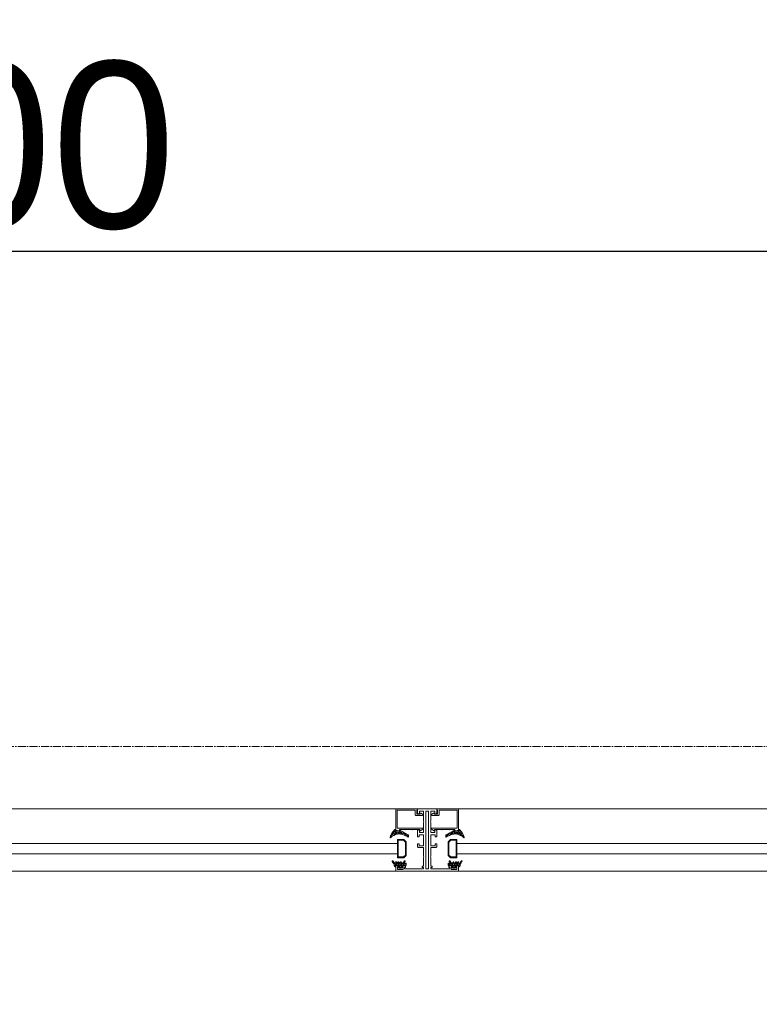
# Model space of a CAD drawing. Header units: feet. Extents: x 1537802 to 2072561, y 4461723 to 4732600.
# Tile 48 of 113: x 1845595 to 1846306, y 4637932 to 4638879. Entities that reach past the tile are written whole.
import ezdxf

# ---------------------------------------------------------------- set-up
doc = ezdxf.new("R2010")
doc.units = ezdxf.units.FT
doc.header["$MEASUREMENT"] = 0
doc.header["$PDMODE"] = 98
doc.header["$PDSIZE"] = 0.3
doc.linetypes.add('CENTER2', pattern=[1.125, 0.75, -0.125, 0.125, -0.125])
doc.layers.add('CAM', color=154, linetype='Continuous')
doc.layers.add('ZOMEBI', color=20, linetype='Continuous')
doc.layers.add('gor', color=251, linetype='Continuous', lineweight=5)
doc.dimstyles.new('ZO M100 Ark', dxfattribs={"dimscale": 8, "dimtxt": 8, "dimasz": 3, "dimexe": 0.5, "dimexo": 0, "dimgap": 2, "dimtad": 1, "dimtoh": 1, "dimdec": 0, "dimlfac": 10, "dimzin": 9, "dimtxsty": 'Standard', "dimblk": 'OBLIQUE', "dimcen": 2.5085, "dimdle": 0.5, "dimclrd": 20, "dimclre": 20, "dimclrt": 20, "dimadec": 0, "dimazin": 0, "dimtfac": 1, "dimtdec": 0, "dimtofl": 0, "dimtmove": 0, "dimatfit": 3, "dimfxl": 1, "dimarcsym": 0})
pattern_1 = [(315, (1832824.7662, 4643158.9971), (1.22456526, 1.22456526), []), (45, (1832824.7662, 4643158.9971), (-1.22456526, 1.22456526), [])]
pattern_2 = [(135, (1830876.4965, 4639953.1134), (-1.22456526, -1.22456526), []), (225, (1830876.4965, 4639953.1134), (1.22456526, -1.22456526), [])]

# ---------------------------------------------------------------- blocks, each defined once
blk = doc.blocks.new('_Dot')
at = {"color": 0, "linetype": 'ByBlock', "lineweight": -2}
blk.add_line((-0.5, 0), (-1, 0), dxfattribs=at)
at = {"color": 0, "linetype": 'ByBlock', "lineweight": 40, "const_width": 0.5}
blk.add_lwpolyline([(-0.25, 0, 1), (0.25, 0, 1)], format="xyb", close=True, dxfattribs=at)
blk = doc.blocks.new('*D5669')
at = {"layer": 'Defpoints', "color": 0, "lineweight": 30, "transparency": 16777216}
for p in [(1847656.9, 4638656.25), (1843356.9, 4638459.8), (1847656.9, 4638459.8)]:
    blk.add_point(p, dxfattribs=at)
at = {"layer": 'ZOMEBI', "color": 5, "lineweight": -2, "transparency": 16777216}
for p, q in [((1843356.9, 4638459.8), (1843356.9, 4638676.25)), ((1847656.9, 4638459.8), (1847656.9, 4638676.25)), ((1843404.9, 4638656.25), (1847608.9, 4638656.25))]:
    blk.add_line(p, q, dxfattribs=at)
at = {"layer": 'ZOMEBI', "color": 5, "lineweight": -2, "transparency": 16777216, "xscale": 48, "yscale": 48, "zscale": 48, "rotation": 180}
blk.add_blockref('_Dot', (1843356.9, 4638656.25), dxfattribs=at)
at = {"layer": 'ZOMEBI', "color": 5, "lineweight": -2, "transparency": 16777216, "xscale": 48, "yscale": 48, "zscale": 48}
blk.add_blockref('_Dot', (1847656.9, 4638656.25), dxfattribs=at)
at = {"layer": 'ZOMEBI', "color": 5, "lineweight": 5, "transparency": 16777216, "insert": (1845506.9, 4638757.36), "char_height": 160, "attachment_point": 5}
blk.add_mtext('4300', dxfattribs=at)

msp = doc.modelspace()

# ---------------------------------------------------------------- hatches: boundary and pattern name
at = {"lineweight": 0}
h = msp.add_hatch(dxfattribs=at)
h.set_pattern_fill('AR-CONC', color=256, scale=30)
h.set_pattern_definition([(50, (1722928.16, 4665858.79), (215.17805, -18.82564), [22.5, -247.5]), (355, (1722928.16, 4665858.79), (-41.6254, 225.65764), [18, -198]), (100.45144, (1722946.1, 4665857.22), (173.55265, 206.832), [19.12206, -210.34263]), (46.1842, (1722928.16, 4665918.8), (320.1724, -49.6558), [33.75, -371.25]), (96.63564, (1722954.84, 4665914.65), (280.3986, 292.2356), [28.6831, -315.5141]), (351.18416, (1722928.16, 4665918.8), (280.3986, 292.2356), [27, -297]), (21, (1722958.16, 4665903.79), (179.07212, -120.78567), [22.5, -247.5]), (326, (1722958.16, 4665903.79), (72.9946, 217.545), [18, -198]), (71.45144, (1722973.08, 4665893.72), (252.0667, 96.75935), [19.12206, -210.34263]), (37.5, (1722928.16, 4665858.79), (3.647957, 99.868156), [0, -195.6, 0, -201, 0, -198.75]), (7.5, (1722928.16, 4665858.79), (78.92086, 118.323514), [0, -114.6, 0, -191.1, 0, -75.75]), (327.5, (1722861.26, 4665858.79), (160.14673, -6.76646), [0, -75, 0, -234, 0, -310.5]), (317.5, (1722831.26, 4665858.79), (174.95585, 30.0315), [0, -97.5, 0, -155.4, 0, -220.5])])
edge = h.paths.add_edge_path()
edge.add_line((1843572.73, 4647234.43), (1843429.58, 4647234.43))
edge.add_line((1843429.58, 4647234.43), (1843429.58, 4647124.1))
edge.add_line((1843429.58, 4647124.1), (1843339.61, 4647355.35))
edge.add_line((1843339.61, 4647355.35), (1843339.61, 4647234.43))
edge.add_line((1843339.61, 4647234.43), (1843172.73, 4647234.43))
edge.add_line((1843172.73, 4647234.43), (1843172.73, 4644409.8))
edge.add_line((1843172.73, 4644409.8), (1842286.9, 4644409.8))
edge.add_arc((1842286.9, 4644309.8), 100, 90, 180)
edge.add_line((1842186.9, 4644309.8), (1842186.9, 4638079.8))
edge.add_arc((1842286.9, 4638079.8), 100, 180, 270)
edge.add_line((1842286.9, 4637979.8), (1843366.9, 4637979.8))
edge.add_line((1843366.9, 4637979.8), (1843366.9, 4638059.8))
edge.add_line((1843366.9, 4638059.8), (1843356.9, 4638059.8))
edge.add_line((1843356.9, 4638059.8), (1843356.9, 4638459.8))
edge.add_line((1843356.9, 4638459.8), (1842536.9, 4638459.8))
edge.add_line((1842536.9, 4638459.8), (1842536.9, 4644059.8))
edge.add_line((1842536.9, 4644059.8), (1849460.53, 4644059.8))
edge.add_line((1849460.53, 4644059.8), (1849695.85, 4643824.48))
edge.add_line((1849695.85, 4643824.48), (1849978.69, 4644107.33))
edge.add_line((1849978.69, 4644107.33), (1849879.69, 4644206.32))
edge.add_line((1849879.69, 4644206.32), (1850933.28, 4645259.91))
edge.add_line((1850933.28, 4645259.91), (1851095.92, 4645097.28))
edge.add_line((1851095.92, 4645097.28), (1851166.63, 4645167.99))
edge.add_line((1851166.63, 4645167.99), (1851003.99, 4645330.62))
edge.add_line((1851003.99, 4645330.62), (1851159.56, 4645486.18))
edge.add_line((1851159.56, 4645486.18), (1850982.78, 4645662.96))
edge.add_line((1850982.78, 4645662.96), (1849568.57, 4644248.75))
edge.add_line((1849568.57, 4644248.75), (1849334.95, 4644482.37))
edge.add_line((1849334.95, 4644482.37), (1849334.95, 4646575.13))
edge.add_line((1849334.95, 4646575.13), (1851894.95, 4646575.13))
edge.add_line((1851894.95, 4646575.13), (1851583.82, 4646264))
edge.add_line((1851583.82, 4646264), (1851760.6, 4646087.23))
edge.add_line((1851760.6, 4646087.23), (1851993.94, 4646320.57))
edge.add_line((1851993.94, 4646320.57), (1852842.47, 4645472.04))
edge.add_line((1852842.47, 4645472.04), (1851852.52, 4644482.09))
edge.add_line((1851852.52, 4644482.09), (1851824.24, 4644510.38))
edge.add_line((1851824.24, 4644510.38), (1851753.53, 4644439.67))
edge.add_line((1851753.53, 4644439.67), (1851852.52, 4644340.67))
edge.add_line((1851852.52, 4644340.67), (1852913.18, 4645401.33))
edge.add_line((1852913.18, 4645401.33), (1855699.18, 4642615.33))
edge.add_line((1855699.18, 4642615.33), (1854638.52, 4641554.67))
edge.add_line((1854638.52, 4641554.67), (1854709.23, 4641483.96))
edge.add_line((1854709.23, 4641483.96), (1855769.89, 4642544.62))
edge.add_line((1855769.89, 4642544.62), (1856236.58, 4642077.93))
edge.add_line((1856236.58, 4642077.93), (1856519.43, 4642360.77))
edge.add_line((1856519.43, 4642360.77), (1857375.03, 4643216.37))
edge.add_line((1857375.03, 4643216.37), (1858207.4, 4643216.37))
edge.add_line((1858207.4, 4643216.37), (1858207.4, 4641264.76))
edge.add_line((1858207.4, 4641264.76), (1857615.44, 4641264.76))
edge.add_line((1857615.44, 4641264.76), (1857059.59, 4641820.61))
edge.add_line((1857059.59, 4641820.61), (1856776.75, 4641537.76))
edge.add_line((1856776.75, 4641537.76), (1857802.06, 4640512.46))
edge.add_line((1857802.06, 4640512.46), (1857448.5, 4640158.91))
edge.add_line((1857448.5, 4640158.91), (1857547.5, 4640059.91))
edge.add_line((1857547.5, 4640059.91), (1857589.92, 4640017.48))
edge.add_line((1857589.92, 4640017.48), (1857731.35, 4639876.06))
edge.add_line((1857731.35, 4639876.06), (1858407.4, 4640553))
edge.add_line((1858407.4, 4640553), (1858407.4, 4643607.65))
edge.add_line((1858407.4, 4643607.65), (1858207.4, 4643607.65))
edge.add_line((1858207.4, 4643607.65), (1858207.4, 4643366.37))
edge.add_line((1858207.4, 4643366.37), (1857312.89, 4643366.37))
edge.add_line((1857312.89, 4643366.37), (1856413.36, 4642466.84))
edge.add_line((1856413.36, 4642466.84), (1855746.02, 4643134.18))
edge.add_line((1855746.02, 4643134.18), (1857069.5, 4644457.65))
edge.add_line((1857069.5, 4644457.65), (1858207.4, 4644457.65))
edge.add_line((1858207.4, 4644457.65), (1858207.4, 4644407.65))
edge.add_line((1858207.4, 4644407.65), (1858407.4, 4644407.65))
edge.add_line((1858407.4, 4644407.65), (1858407.4, 4644807.65))
edge.add_line((1858407.4, 4644807.65), (1858207.4, 4644807.65))
edge.add_line((1858207.4, 4644807.65), (1858207.4, 4644587.65))
edge.add_line((1858207.4, 4644587.65), (1856991.13, 4644587.65))
edge.add_line((1856991.13, 4644587.65), (1855641.84, 4643238.36))
edge.add_line((1855641.84, 4643238.36), (1852702.55, 4646177.65))
edge.add_line((1852702.55, 4646177.65), (1853262.55, 4646177.65))
edge.add_line((1853262.55, 4646177.65), (1853262.55, 4646337.65))
edge.add_line((1853262.55, 4646337.65), (1854957.4, 4646337.65))
edge.add_line((1854957.4, 4646337.65), (1854957.4, 4646737.65))
edge.add_line((1854957.4, 4646737.65), (1849334.95, 4646737.65))
edge.add_line((1849334.95, 4646737.65), (1849334.95, 4647234.43))
edge.add_line((1849334.95, 4647234.43), (1849191.8, 4647234.43))
edge.add_line((1849191.8, 4647234.43), (1849191.8, 4647124.1))
edge.add_line((1849191.8, 4647124.1), (1849101.83, 4647355.35))
edge.add_line((1849101.83, 4647355.35), (1849101.83, 4647234.43))
edge.add_line((1849101.83, 4647234.43), (1848934.95, 4647234.43))
edge.add_line((1848934.95, 4647234.43), (1848934.95, 4644409.8))
edge.add_line((1848934.95, 4644409.8), (1843572.73, 4644409.8))
edge.add_line((1843572.73, 4644409.8), (1843572.73, 4647234.43))
h.paths.add_polyline_path([(1858407.4, 4645607.65), (1858407.4, 4646737.65), (1856887.4, 4646737.65), (1856887.4, 4646337.65), (1858007.4, 4646337.65), (1858007.4, 4646137.65), (1858207.4, 4646137.65), (1858207.4, 4645607.65)], flags=17)
h.paths.add_polyline_path([(1852296.9, 4637959.8), (1852296.9, 4638459.8), (1852836.9, 4638459.8), (1853190.46, 4638106.25), (1852933.59, 4637849.39), (1852922.17, 4637860.81), (1852809.03, 4637747.67), (1852596.9, 4637959.8)])
h.paths.add_polyline_path([(1853231.38, 4640288.95), (1853556.65, 4640614.22), (1853768.78, 4640402.09), (1853443.51, 4640076.82)], flags=17)
h.paths.add_polyline_path([(1847656.9, 4638459.8), (1847656.9, 4638059.8), (1847626.9, 4638059.8), (1847626.9, 4637979.8), (1848116.9, 4637979.8), (1848116.9, 4638459.8)], flags=17)
edge = h.paths.add_edge_path()
edge.add_line((1855532.24, 4638242.65), (1855793.87, 4637981.02))
edge.add_arc((1856002.47, 4638274.47), 360.03, 234.59313, 395.40687)
edge.add_line((1856295.92, 4638483.06), (1856034.29, 4638744.69))
edge.add_line((1856034.29, 4638744.69), (1855532.24, 4638242.65))
edge = h.paths.add_edge_path()
edge.add_line((1861544.2, 4648041.86), (1859684.4, 4648041.86))
edge.add_line((1859684.4, 4648041.86), (1859684.4, 4640891.86))
edge.add_line((1859684.4, 4640891.86), (1859484.2, 4640828.46))
edge.add_arc((1860008.57, 4640924.37), 533.07, 190.36497, 267.37977)
edge.add_line((1859984.2, 4640391.86), (1860084.2, 4640391.86))
edge.add_line((1860084.2, 4640391.86), (1860084.2, 4640941.86))
edge.add_line((1860084.2, 4640941.86), (1859984.2, 4640941.86))
edge.add_line((1859984.2, 4640941.86), (1859984.2, 4643341.86))
edge.add_line((1859984.2, 4643341.86), (1862564.2, 4643341.86))
edge.add_line((1862564.2, 4643341.86), (1862564.2, 4643441.86))
edge.add_line((1862564.2, 4643441.86), (1859984.2, 4643441.86))
edge.add_line((1859984.2, 4643441.86), (1859984.2, 4645371.86))
edge.add_line((1859984.2, 4645371.86), (1863274.2, 4645371.86))
edge.add_line((1863274.2, 4645371.86), (1863274.2, 4645471.86))
edge.add_line((1863274.2, 4645471.86), (1859984.2, 4645471.86))
edge.add_line((1859984.2, 4645471.86), (1859984.2, 4647571.86))
edge.add_line((1859984.2, 4647571.86), (1860144.2, 4647571.86))
edge.add_line((1860144.2, 4647571.86), (1860144.2, 4647741.86))
edge.add_line((1860144.2, 4647741.86), (1861544.2, 4647741.86))
edge.add_line((1861544.2, 4647741.86), (1861544.2, 4648041.86))
h.paths.add_polyline_path([(1862044.2, 4648041.86), (1862044.2, 4647741.86), (1864084.2, 4647741.86), (1864084.2, 4647541.86), (1864194.2, 4647541.86), (1864194.2, 4645471.86), (1864074.2, 4645471.86), (1864074.2, 4645371.86), (1864194.2, 4645371.86), (1864194.2, 4640891.86), (1864084.2, 4640891.86), (1864084.2, 4640391.86), (1864644.2, 4640391.86), (1864644.2, 4640891.86), (1864534.2, 4640891.86), (1864534.2, 4647531.86), (1864654.2, 4647531.86), (1864654.2, 4647741.86), (1868614.2, 4647741.86), (1868614.2, 4647541.86), (1868734.2, 4647541.86), (1868734.2, 4640891.86), (1868614.2, 4640891.86), (1868614.2, 4640391.86), (1869134.2, 4640391.86), (1869134.2, 4640891.86), (1869034.2, 4640891.86), (1869034.2, 4647521.86), (1869114.2, 4647521.86), (1869114.2, 4647741.86), (1869614.2, 4647741.86), (1869614.2, 4647891.86), (1869589.2, 4647891.86), (1869589.2, 4648041.86), (1869489.2, 4648041.86), (1869489.2, 4648571.86), (1869089.2, 4648571.86), (1869089.2, 4648041.86)])
h.paths.add_polyline_path([(1871929.2, 4648041.86), (1871929.2, 4652371.86), (1869089.2, 4652371.86), (1869089.2, 4649431.86), (1869289.2, 4649431.86), (1869289.2, 4651971.86), (1869489.2, 4651971.86), (1869489.2, 4652171.86), (1871529.2, 4652171.86), (1871529.2, 4651971.86), (1871729.2, 4651971.86), (1871729.2, 4648041.86), (1870389.2, 4648041.86), (1870389.2, 4647891.86), (1870364.2, 4647891.86), (1870364.2, 4647741.86), (1873134.2, 4647741.86), (1873134.2, 4647541.86), (1873244.2, 4647541.86), (1873244.2, 4640891.86), (1873134.2, 4640891.86), (1873134.2, 4640391.86), (1873624.2, 4640391.86), (1873624.2, 4640891.86), (1873524.2, 4640891.86), (1873524.2, 4647541.86), (1873614.2, 4647541.86), (1873614.2, 4647741.86), (1877584.2, 4647741.86), (1877584.2, 4647541.86), (1877674.2, 4647541.86), (1877674.2, 4640891.86), (1877574.2, 4640891.86), (1877574.2, 4640391.86), (1878104.2, 4640391.86), (1878104.2, 4641001.86), (1877984.2, 4641001.86), (1877984.2, 4643401.86), (1880454.2, 4643401.86), (1880454.2, 4644211.86), (1880354.2, 4644211.86), (1880354.2, 4643501.86), (1877984.2, 4643501.86), (1877984.2, 4645587.31), (1878814.2, 4645587.31), (1878814.2, 4645687.31), (1877984.2, 4645687.31), (1877984.2, 4647541.86), (1878104.2, 4647541.86), (1878104.2, 4647741.86), (1879784.2, 4647741.86), (1879784.2, 4645687.31), (1879684.2, 4645687.31), (1879684.2, 4645587.31), (1879954.2, 4645587.31), (1879954.2, 4645687.31), (1879884.2, 4645687.31), (1879884.2, 4647741.86), (1880684.2, 4647741.86), (1880684.2, 4647541.86), (1881024.2, 4647541.86), (1882162.8, 4645687.31), (1880824.2, 4645687.31), (1880824.2, 4645587.31), (1882224.2, 4645587.31), (1884984.2, 4641091.86), (1884984.2, 4640891.86), (1884044.2, 4640891.86), (1884044.2, 4640391.86), (1885744.2, 4640391.86), (1885744.2, 4640451.86), (1881084.29, 4648041.86)])
h.paths.add_polyline_path([(1883194.2, 4640391.86), (1883194.2, 4640731.86), (1882354.2, 4640731.86), (1882354.2, 4640391.86)], flags=17)
at = {"layer": 'gor', "lineweight": 9}
h = msp.add_hatch(dxfattribs=at)
h.set_pattern_fill('ANSI37', color=256, scale=0.545448, angle=450, style=0)
h.set_pattern_definition(pattern_1)
h.paths.add_polyline_path([(1845964.75, 4638094.48), (1845968.28, 4638092.73, 0.556642), (1845969.07, 4638093.22), (1845969.07, 4638094.2, 0.273399), (1845968.73, 4638094.77), (1845961.4, 4638098.81, 0.51413), (1845960.43, 4638098.35), (1845960.34, 4638097.8), (1845956.63, 4638097.8), (1845956.49, 4638099.38, 0.651549), (1845955.55, 4638099.7, 0.097661), (1845951.2, 4638092.61, 0.81914), (1845951.93, 4638092.16, -0.331465)])
h = msp.add_hatch(dxfattribs=at)
h.set_pattern_fill('ANSI37', color=256, scale=0.545448, angle=450, style=0)
h.set_pattern_definition(pattern_1)
h.paths.add_polyline_path([(1846009.05, 4638094.48), (1846005.53, 4638092.73, -0.556642), (1846004.74, 4638093.22), (1846004.74, 4638094.2, -0.273399), (1846005.08, 4638094.77), (1846012.41, 4638098.81, -0.51413), (1846013.37, 4638098.35), (1846013.47, 4638097.8), (1846017.18, 4638097.8), (1846017.31, 4638099.38, -0.651549), (1846018.26, 4638099.7, -0.097661), (1846022.6, 4638092.61, -0.81914), (1846021.88, 4638092.16, 0.331465)])
h = msp.add_hatch(dxfattribs=at)
h.set_pattern_fill('ANSI37', color=256, scale=0.545448, angle=450, style=0)
h.set_pattern_definition(pattern_2)
edge = h.paths.add_edge_path()
edge.add_line((1845958.85, 4638068.54), (1845959.68, 4638067.34))
edge.add_arc((1845959.51, 4638067.22), 0.218, -90, 35, ccw=False)
edge.add_line((1845959.51, 4638067), (1845958.56, 4638067))
edge.add_line((1845958.56, 4638067), (1845956.99, 4638068.87))
edge.add_arc((1845956.78, 4638068.69), 0.273, 40, 215)
edge.add_line((1845956.56, 4638068.54), (1845957.39, 4638067.34))
edge.add_arc((1845957.21, 4638067.22), 0.218, -90, 35, ccw=False)
edge.add_line((1845957.21, 4638067), (1845956.86, 4638067))
edge.add_arc((1845956.86, 4638068.64), 1.64, 215, 270, ccw=False)
edge.add_line((1845955.52, 4638067.7), (1845954.15, 4638069.65))
edge.add_arc((1845953.8, 4638069.4), 0.436, 35, 205)
edge.add_line((1845953.4, 4638069.22), (1845954.51, 4638067.11))
edge.add_arc((1845939.38, 4638059.86), 16.78, 15.97038, 25.57137, ccw=False)
edge.add_arc((1845955.93, 4638064.6), 0.436, 195.97038, 270)
edge.add_line((1845955.93, 4638064.16), (1845956.41, 4638064.16))
edge.add_line((1845956.41, 4638064.16), (1845956.41, 4638065.26))
edge.add_line((1845956.41, 4638065.26), (1845958.87, 4638065.26))
edge.add_arc((1845958.87, 4638064.71), 0.545, 0, 90.13179, ccw=False)
edge.add_line((1845959.41, 4638064.71), (1845959.41, 4638064.11))
edge.add_line((1845959.41, 4638064.11), (1845958.67, 4638064.11))
edge.add_arc((1845958.67, 4638064), 0.109, 90, 191.90615)
edge.add_arc((1845960.06, 4638064.2), 1.51, 188.4244, 271.46374)
edge.add_line((1845960.09, 4638062.69), (1845960.91, 4638062.69))
edge.add_line((1845960.91, 4638062.69), (1845962.01, 4638062.69))
edge.add_arc((1845962.04, 4638064.23), 1.53, 268.75382, 350.67094)
edge.add_arc((1845963.45, 4638064), 0.109, 347.23354, 450)
edge.add_line((1845963.45, 4638064.11), (1845962.69, 4638064.11))
edge.add_line((1845962.69, 4638064.11), (1845962.69, 4638064.71))
edge.add_arc((1845963.23, 4638064.71), 0.545, 90, 180, ccw=False)
edge.add_line((1845963.23, 4638065.26), (1845966.56, 4638065.26))
edge.add_arc((1845966.56, 4638065.47), 0.218, 270, 360)
edge.add_line((1845966.78, 4638065.47), (1845966.78, 4638067.22))
edge.add_arc((1845966.56, 4638067.22), 0.218, 0, 100.39033)
edge.add_arc((1845967.18, 4638063.79), 3.7, 100.39033, 128.33514)
edge.add_arc((1845964.55, 4638067.12), 0.545, 235, 308.33514, ccw=False)
edge.add_line((1845964.24, 4638066.67), (1845964.21, 4638066.69))
edge.add_arc((1845964.34, 4638066.87), 0.218, 145, 235, ccw=False)
edge.add_line((1845964.16, 4638067), (1845965.71, 4638069.22))
edge.add_arc((1845965.32, 4638069.4), 0.436, 335, 505)
edge.add_line((1845964.96, 4638069.65), (1845963.28, 4638067.26))
edge.add_arc((1845963.11, 4638067.38), 0.218, 220, 325, ccw=False)
edge.add_line((1845962.94, 4638067.24), (1845961.57, 4638068.87))
edge.add_arc((1845961.36, 4638068.69), 0.273, 40, 215)
edge.add_line((1845961.14, 4638068.54), (1845961.97, 4638067.34))
edge.add_arc((1845961.8, 4638067.22), 0.218, -90, 35, ccw=False)
edge.add_line((1845961.8, 4638067), (1845960.85, 4638067))
edge.add_line((1845960.85, 4638067), (1845959.28, 4638068.87))
edge.add_arc((1845959.07, 4638068.69), 0.273, 40, 215)
edge = h.paths.add_edge_path(flags=16)
edge.add_arc((1845961.54, 4638063.9), 0.327, -88.2055, 0, ccw=False)
edge.add_arc((1845961.05, 4638085.68), 22.12, 268.70153, 271.29847, ccw=False)
edge.add_arc((1845960.56, 4638063.9), 0.327, 180, 268.2055, ccw=False)
edge.add_line((1845960.23, 4638063.9), (1845960.23, 4638065.1))
edge.add_arc((1845960.56, 4638065.1), 0.327, 90, 180, ccw=False)
edge.add_line((1845960.56, 4638065.43), (1845961.54, 4638065.43))
edge.add_arc((1845961.54, 4638065.1), 0.327, 0, 90, ccw=False)
edge.add_line((1845961.87, 4638065.1), (1845961.87, 4638063.9))
h = msp.add_hatch(dxfattribs=at)
h.set_pattern_fill('ANSI37', color=256, scale=0.545448, angle=450, style=0)
h.set_pattern_definition(pattern_2)
edge = h.paths.add_edge_path()
edge.add_line((1846014.96, 4638068.54), (1846014.12, 4638067.34))
edge.add_arc((1846014.3, 4638067.22), 0.218, 145, 270)
edge.add_line((1846014.3, 4638067), (1846015.25, 4638067))
edge.add_line((1846015.25, 4638067), (1846016.81, 4638068.87))
edge.add_arc((1846017.02, 4638068.69), 0.273, -35, 140, ccw=False)
edge.add_line((1846017.25, 4638068.54), (1846016.41, 4638067.34))
edge.add_arc((1846016.59, 4638067.22), 0.218, 145, 270)
edge.add_line((1846016.59, 4638067), (1846016.94, 4638067))
edge.add_arc((1846016.94, 4638068.64), 1.64, 270, 325)
edge.add_line((1846018.28, 4638067.7), (1846019.65, 4638069.65))
edge.add_arc((1846020.01, 4638069.4), 0.436, -25, 145, ccw=False)
edge.add_line((1846020.4, 4638069.22), (1846019.29, 4638067.11))
edge.add_arc((1846034.43, 4638059.86), 16.78, 154.42863, 164.02962)
edge.add_arc((1846017.88, 4638064.6), 0.436, 270, 344.02962, ccw=False)
edge.add_line((1846017.88, 4638064.16), (1846017.39, 4638064.16))
edge.add_line((1846017.39, 4638064.16), (1846017.39, 4638065.26))
edge.add_line((1846017.39, 4638065.26), (1846014.94, 4638065.26))
edge.add_arc((1846014.94, 4638064.71), 0.545, 89.86821, 180)
edge.add_line((1846014.39, 4638064.71), (1846014.39, 4638064.11))
edge.add_line((1846014.39, 4638064.11), (1846015.13, 4638064.11))
edge.add_arc((1846015.13, 4638064), 0.109, -11.90615, 90, ccw=False)
edge.add_arc((1846013.75, 4638064.2), 1.51, 268.53626, 351.5756, ccw=False)
edge.add_line((1846013.71, 4638062.69), (1846012.89, 4638062.69))
edge.add_line((1846012.89, 4638062.69), (1846011.8, 4638062.69))
edge.add_arc((1846011.76, 4638064.23), 1.53, 189.32906, 271.24618, ccw=False)
edge.add_arc((1846010.36, 4638064), 0.109, 90, 192.76646, ccw=False)
edge.add_line((1846010.36, 4638064.11), (1846011.12, 4638064.11))
edge.add_line((1846011.12, 4638064.11), (1846011.12, 4638064.71))
edge.add_arc((1846010.57, 4638064.71), 0.545, 0, 90)
edge.add_line((1846010.57, 4638065.26), (1846007.25, 4638065.26))
edge.add_arc((1846007.25, 4638065.47), 0.218, 180, 270, ccw=False)
edge.add_line((1846007.03, 4638065.47), (1846007.03, 4638067.22))
edge.add_arc((1846007.25, 4638067.22), 0.218, 79.60967, 180, ccw=False)
edge.add_arc((1846006.62, 4638063.79), 3.7, 51.66486, 79.60967, ccw=False)
edge.add_arc((1846009.25, 4638067.12), 0.545, 231.66486, 305)
edge.add_line((1846009.56, 4638066.67), (1846009.59, 4638066.69))
edge.add_arc((1846009.47, 4638066.87), 0.218, 305, 395)
edge.add_line((1846009.64, 4638067), (1846008.09, 4638069.22))
edge.add_arc((1846008.49, 4638069.4), 0.436, 35, 205, ccw=False)
edge.add_line((1846008.84, 4638069.65), (1846010.52, 4638067.26))
edge.add_arc((1846010.7, 4638067.38), 0.218, 215, 320)
edge.add_line((1846010.87, 4638067.24), (1846012.23, 4638068.87))
edge.add_arc((1846012.44, 4638068.69), 0.273, -35, 140, ccw=False)
edge.add_line((1846012.66, 4638068.54), (1846011.83, 4638067.34))
edge.add_arc((1846012.01, 4638067.22), 0.218, 145, 270)
edge.add_line((1846012.01, 4638067), (1846012.96, 4638067))
edge.add_line((1846012.96, 4638067), (1846014.52, 4638068.87))
edge.add_arc((1846014.73, 4638068.69), 0.273, -35, 140, ccw=False)
edge = h.paths.add_edge_path(flags=16)
edge.add_arc((1846012.26, 4638063.9), 0.327, 180, 268.2055)
edge.add_arc((1846012.75, 4638085.68), 22.12, 268.70153, 271.29847)
edge.add_arc((1846013.25, 4638063.9), 0.327, 271.7945, 360)
edge.add_line((1846013.57, 4638063.9), (1846013.57, 4638065.1))
edge.add_arc((1846013.25, 4638065.1), 0.327, 0, 90)
edge.add_line((1846013.25, 4638065.43), (1846012.26, 4638065.43))
edge.add_arc((1846012.26, 4638065.1), 0.327, 90, 180)
edge.add_line((1846011.94, 4638065.1), (1846011.94, 4638063.9))

# ---------------------------------------------------------------- linework, layer by layer
at = {"color": 204, "linetype": 'CENTER2', "lineweight": 9, "ltscale": 10, "elevation": -26089.28}
msp.add_lwpolyline([(1836345.8, 4638179.8), (1886107.98, 4638179.8)], dxfattribs=at)
at = {"linetype": 'ByBlock', "lineweight": 9, "ltscale": 0.5, "elevation": -26089.28}
for points in [[(1843356.9, 4638059.8), (1843356.9, 4638119.8), (1847656.9, 4638119.8), (1847656.9, 4638059.8)], [(1845055.53, 4638076.54), (1845958.27, 4638076.54), (1845958.27, 4638086.54), (1845055.53, 4638086.54)], [(1846015.53, 4638076.54), (1847598.55, 4638076.54), (1847598.55, 4638086.54), (1846015.53, 4638086.54)]]:
    msp.add_lwpolyline(points, close=True, dxfattribs=at)
at = {"lineweight": 9, "elevation": -26089.28}
for points in [[(1845986.9, 4638119.8), (1845996.18, 4638119.8), (1845996.18, 4638115.99, -0.414214), (1845995.08, 4638114.89), (1845994.32, 4638114.89), (1845994.32, 4638117.62), (1845990.5, 4638117.62), (1845990.5, 4638107.8), (1845989.96, 4638107.26), (1845990.5, 4638106.71), (1845990.5, 4638096.89), (1845994.32, 4638096.89), (1845994.32, 4638099.62), (1845995.08, 4638099.62, -0.414214), (1845996.18, 4638098.53), (1845996.18, 4638094.93), (1845996.18, 4638093.51, -0.414214), (1845995.41, 4638092.75), (1845994.65, 4638092.75), (1845994.65, 4638094.71), (1845990.5, 4638094.71), (1845990.5, 4638084.24), (1845994.65, 4638084.24), (1845994.65, 4638086.2), (1845995.41, 4638086.2, -0.414214), (1845996.18, 4638085.44), (1845996.18, 4638083.8, -0.414214), (1845995.08, 4638082.71), (1845990.5, 4638082.71), (1845990.5, 4638074.2), (1845989.96, 4638073.66), (1845990.5, 4638073.11), (1845990.5, 4638064.6), (1845991.59, 4638064.6), (1845991.59, 4638063.51), (1845990.5, 4638063.51), (1845990.5, 4638061.99), (1846008.72, 4638061.99), (1846008.72, 4638063.51), (1846007.63, 4638063.51), (1846007.63, 4638064.6), (1846008.72, 4638064.6), (1846008.72, 4638065.26), (1846010.04, 4638065.26, -0.341994), (1846010.99, 4638064.52, -0.490316), (1846010.88, 4638064.39), (1846010.03, 4638064.39), (1846010.03, 4638061.55), (1846015.48, 4638061.55), (1846015.48, 4638064.39), (1846014.42, 4638064.39, -0.490316), (1846014.31, 4638064.52, -0.341994), (1846015.26, 4638065.26), (1846016.36, 4638065.26, -0.414216), (1846016.9, 4638064.71), (1846016.9, 4638060.02, -0.414214), (1846016.68, 4638059.8), (1845986.9, 4638059.8), (1845957.12, 4638059.8, -0.414214), (1845956.9, 4638060.02), (1845956.9, 4638064.71, -0.414216), (1845957.45, 4638065.26), (1845958.54, 4638065.26, -0.341994), (1845959.5, 4638064.52, -0.490316), (1845959.39, 4638064.39), (1845958.32, 4638064.39), (1845958.32, 4638061.55), (1845963.78, 4638061.55), (1845963.78, 4638064.39), (1845962.92, 4638064.39, -0.490316), (1845962.82, 4638064.52, -0.341994), (1845963.77, 4638065.26), (1845965.08, 4638065.26), (1845965.08, 4638064.6), (1845966.18, 4638064.6), (1845966.18, 4638063.51), (1845965.08, 4638063.51), (1845965.08, 4638061.99), (1845983.3, 4638061.99), (1845983.3, 4638063.51), (1845982.21, 4638063.51), (1845982.21, 4638064.6), (1845983.3, 4638064.6), (1845983.3, 4638073.11), (1845983.85, 4638073.66), (1845983.3, 4638074.2), (1845983.3, 4638082.71), (1845978.72, 4638082.71, -0.414214), (1845977.63, 4638083.8), (1845977.63, 4638085.44, -0.414214), (1845978.39, 4638086.2), (1845979.16, 4638086.2), (1845979.16, 4638084.24), (1845983.3, 4638084.24), (1845983.3, 4638094.71), (1845979.16, 4638094.71), (1845979.16, 4638092.75), (1845978.39, 4638092.75, -0.414214), (1845977.63, 4638093.51), (1845977.63, 4638094.93), (1845977.63, 4638098.53, -0.414214), (1845978.72, 4638099.62), (1845979.48, 4638099.62), (1845979.48, 4638096.89), (1845983.3, 4638096.89), (1845983.3, 4638106.71), (1845983.85, 4638107.26), (1845983.3, 4638107.8), (1845983.3, 4638117.62), (1845979.48, 4638117.62), (1845979.48, 4638114.89), (1845978.72, 4638114.89, -0.414214), (1845977.63, 4638115.99), (1845977.63, 4638119.8)], [(1845976.81, 4638115.22, 0.414214), (1845977.36, 4638114.68), (1845979.91, 4638114.68), (1845980.38, 4638115.49, -0.414205), (1845980.83, 4638115.61), (1845982.45, 4638114.68, -0.772881), (1845982.11, 4638113.37), (1845976.05, 4638113.37, -0.414231), (1845975.5, 4638113.91), (1845975.5, 4638118.49), (1845958.16, 4638118.49), (1845958.16, 4638101.15), (1845982.46, 4638101.15, -0.414214), (1845982.79, 4638100.82), (1845982.79, 4638100.44, -0.256041), (1845982.64, 4638100.16), (1845980.28, 4638098.66, -0.538245), (1845979.97, 4638098.86), (1845979.97, 4638099.84), (1845973.01, 4638099.84), (1845972.68, 4638099.51), (1845972.35, 4638099.84), (1845965.76, 4638099.84), (1845965.43, 4638099.51), (1845965.1, 4638099.84), (1845960.35, 4638099.84), (1845960.35, 4638099.75, -0.371334), (1845959.88, 4638099.21), (1845958.16, 4638098.96), (1845957.23, 4638098.96, -0.413739), (1845956.9, 4638099.28), (1845956.9, 4638119.26, -0.414214), (1845957.45, 4638119.8), (1845976.81, 4638119.8, -0.414214), (1845977.36, 4638119.26), (1845977.36, 4638119.04, -0.414214), (1845976.81, 4638118.49), (1845976.81, 4638118.49)], [(1845996.99, 4638115.22, -0.414214), (1845996.45, 4638114.68), (1845993.89, 4638114.68), (1845993.42, 4638115.49, 0.414205), (1845992.97, 4638115.61), (1845991.35, 4638114.68, 0.772881), (1845991.69, 4638113.37), (1845997.76, 4638113.37, 0.414231), (1845998.3, 4638113.91), (1845998.3, 4638118.49), (1846015.65, 4638118.49), (1846015.65, 4638101.15), (1845991.34, 4638101.15, 0.414214), (1845991.02, 4638100.82), (1845991.02, 4638100.44, 0.256041), (1845991.17, 4638100.16), (1845993.53, 4638098.66, 0.538245), (1845993.83, 4638098.86), (1845993.83, 4638099.84), (1846000.8, 4638099.84), (1846001.13, 4638099.51), (1846001.45, 4638099.84), (1846008.05, 4638099.84), (1846008.38, 4638099.51), (1846008.7, 4638099.84), (1846013.46, 4638099.84), (1846013.46, 4638099.75, 0.371334), (1846013.92, 4638099.21), (1846015.65, 4638098.96), (1846016.58, 4638098.96, 0.413739), (1846016.9, 4638099.28), (1846016.9, 4638119.26, 0.414214), (1846016.36, 4638119.8), (1845996.99, 4638119.8, 0.414214), (1845996.45, 4638119.26), (1845996.45, 4638119.04, 0.414214), (1845996.99, 4638118.49), (1845996.99, 4638118.49)]]:
    msp.add_lwpolyline(points, format="xyb", close=True, dxfattribs=at)
msp.add_lwpolyline([(1845986.9, 4638061.99), (1845988.32, 4638061.99), (1845988.32, 4638117.62), (1845986.9, 4638117.62), (1845985.48, 4638117.62), (1845985.48, 4638061.99)], close=True, dxfattribs=at)
at = {"layer": 'CAM', "lineweight": 9, "elevation": -26089.28}
for points in [[(1845958.27, 4638090.27), (1845958.27, 4638072.82), (1845964.49, 4638072.82), (1845966.67, 4638075), (1845966.67, 4638088.09), (1845964.49, 4638090.27)], [(1845959.04, 4638089.51), (1845964.18, 4638089.51), (1845965.91, 4638087.77), (1845965.91, 4638075.31), (1845964.18, 4638073.58), (1845959.04, 4638073.58)], [(1846015.53, 4638090.27), (1846015.53, 4638072.82), (1846009.31, 4638072.82), (1846007.13, 4638075), (1846007.13, 4638088.09), (1846009.31, 4638090.27)], [(1846014.77, 4638089.51), (1846009.63, 4638089.51), (1846007.89, 4638087.77), (1846007.89, 4638075.31), (1846009.63, 4638073.58), (1846014.77, 4638073.58)]]:
    msp.add_lwpolyline(points, close=True, dxfattribs=at)
at = {"layer": 'gor', "lineweight": 9, "elevation": -26089.28}
for points in [[(1845968.73, 4638094.77), (1845961.4, 4638098.81, 0.51413), (1845960.43, 4638098.35), (1845960.34, 4638097.8), (1845956.63, 4638097.8), (1845956.49, 4638099.38, 0.651549), (1845955.55, 4638099.7, 0.097661), (1845951.2, 4638092.61, 0.81914), (1845951.93, 4638092.16, -0.331465), (1845964.75, 4638094.48), (1845968.28, 4638092.73, 0.556642), (1845969.07, 4638093.22), (1845969.07, 4638094.2, 0.273399)], [(1846005.08, 4638094.77), (1846012.41, 4638098.81, -0.51413), (1846013.37, 4638098.35), (1846013.47, 4638097.8), (1846017.18, 4638097.8), (1846017.31, 4638099.38, -0.651549), (1846018.26, 4638099.7, -0.097661), (1846022.6, 4638092.61, -0.81914), (1846021.88, 4638092.16, 0.331465), (1846009.05, 4638094.48), (1846005.53, 4638092.73, -0.556642), (1846004.74, 4638093.22), (1846004.74, 4638094.2, -0.273399)], [(1845958.85, 4638068.54), (1845959.68, 4638067.34, -0.606815), (1845959.51, 4638067), (1845958.56, 4638067), (1845956.99, 4638068.87, 0.957292), (1845956.56, 4638068.54), (1845957.39, 4638067.34, -0.606815), (1845957.21, 4638067), (1845956.86, 4638067, -0.244698), (1845955.52, 4638067.7), (1845954.15, 4638069.65, 0.916331), (1845953.4, 4638069.22), (1845954.51, 4638067.11, -0.041917), (1845955.51, 4638064.48, 0.334739), (1845955.93, 4638064.16), (1845956.41, 4638064.16), (1845956.41, 4638065.26), (1845958.87, 4638065.26, -0.414887), (1845959.41, 4638064.71), (1845959.41, 4638064.11), (1845958.67, 4638064.11, 0.476473), (1845958.56, 4638063.98, 0.379062), (1845960.09, 4638062.69), (1845960.91, 4638062.69), (1845962.01, 4638062.69, 0.373473), (1845963.55, 4638063.98, 0.481087), (1845963.45, 4638064.11), (1845962.69, 4638064.11), (1845962.69, 4638064.71, -0.414214), (1845963.23, 4638065.26), (1845966.56, 4638065.26, 0.414214), (1845966.78, 4638065.47), (1845966.78, 4638067.22, 0.468383), (1845966.52, 4638067.43, 0.12254), (1845964.89, 4638066.69, -0.331373), (1845964.24, 4638066.67), (1845964.21, 4638066.69, -0.414214), (1845964.16, 4638067), (1845965.71, 4638069.22, 0.916331), (1845964.96, 4638069.65), (1845963.28, 4638067.26, -0.493145), (1845962.94, 4638067.24), (1845961.57, 4638068.87, 0.957292), (1845961.14, 4638068.54), (1845961.97, 4638067.34, -0.606815), (1845961.8, 4638067), (1845960.85, 4638067), (1845959.28, 4638068.87, 0.957292)], [(1846014.96, 4638068.54), (1846014.12, 4638067.34, 0.606815), (1846014.3, 4638067), (1846015.25, 4638067), (1846016.81, 4638068.87, -0.957292), (1846017.25, 4638068.54), (1846016.41, 4638067.34, 0.606815), (1846016.59, 4638067), (1846016.94, 4638067, 0.244698), (1846018.28, 4638067.7), (1846019.65, 4638069.65, -0.916331), (1846020.4, 4638069.22), (1846019.29, 4638067.11, 0.041917), (1846018.3, 4638064.48, -0.334739), (1846017.88, 4638064.16), (1846017.39, 4638064.16), (1846017.39, 4638065.26), (1846014.94, 4638065.26, 0.414887), (1846014.39, 4638064.71), (1846014.39, 4638064.11), (1846015.13, 4638064.11, -0.476473), (1846015.24, 4638063.98, -0.379062), (1846013.71, 4638062.69), (1846012.89, 4638062.69), (1846011.8, 4638062.69, -0.373473), (1846010.25, 4638063.98, -0.481087), (1846010.36, 4638064.11), (1846011.12, 4638064.11), (1846011.12, 4638064.71, 0.414214), (1846010.57, 4638065.26), (1846007.25, 4638065.26, -0.414214), (1846007.03, 4638065.47), (1846007.03, 4638067.22, -0.468383), (1846007.29, 4638067.43, -0.12254), (1846008.91, 4638066.69, 0.331373), (1846009.56, 4638066.67), (1846009.59, 4638066.69, 0.414214), (1846009.64, 4638067), (1846008.09, 4638069.22, -0.916331), (1846008.84, 4638069.65), (1846010.52, 4638067.26, 0.493145), (1846010.87, 4638067.24), (1846012.23, 4638068.87, -0.957292), (1846012.66, 4638068.54), (1846011.83, 4638067.34, 0.606815), (1846012.01, 4638067), (1846012.96, 4638067), (1846014.52, 4638068.87, -0.957292)], [(1845961.87, 4638063.9, -0.40507), (1845961.55, 4638063.57, -0.011332), (1845960.55, 4638063.57, -0.40507), (1845960.23, 4638063.9), (1845960.23, 4638065.1, -0.414214), (1845960.56, 4638065.43), (1845961.54, 4638065.43, -0.414214), (1845961.87, 4638065.1)], [(1846011.94, 4638063.9, 0.40507), (1846012.25, 4638063.57, 0.011332), (1846013.26, 4638063.57, 0.40507), (1846013.57, 4638063.9), (1846013.57, 4638065.1, 0.414214), (1846013.25, 4638065.43), (1846012.26, 4638065.43, 0.414214), (1846011.94, 4638065.1)]]:
    msp.add_lwpolyline(points, format="xyb", close=True, dxfattribs=at)

# ---------------------------------------------------------------- dimensions: what is measured, and where the dimension line sits
at = {"layer": 'ZOMEBI', "color": 3, "lineweight": 5}
dim = msp.add_linear_dim(base=(1847656.9, 4638656.25, -26089.28), p1=(1843356.9, 4638459.8, -26089.28), p2=(1847656.9, 4638459.8, -26089.28), dimstyle='ZO M100 Ark', override={"dimscale": 40, "dimtxt": 4, "dimasz": 1.2, "dimgap": 0.5, "dimlfac": 1, "dimblk1": 'Dot', "dimblk2": 'Dot', "dimsah": 1, "dimclrd": 5, "dimclre": 5, "dimclrt": 5, "dimfxl": 0.18, "dimarcsym": 1}, dxfattribs=at)
dim.commit()
dim.dimension.update_dxf_attribs({"geometry": '*D5669', "text_midpoint": (1845506.9, 4638757.36, -26089.28)})

doc.saveas('drawing.dxf')
